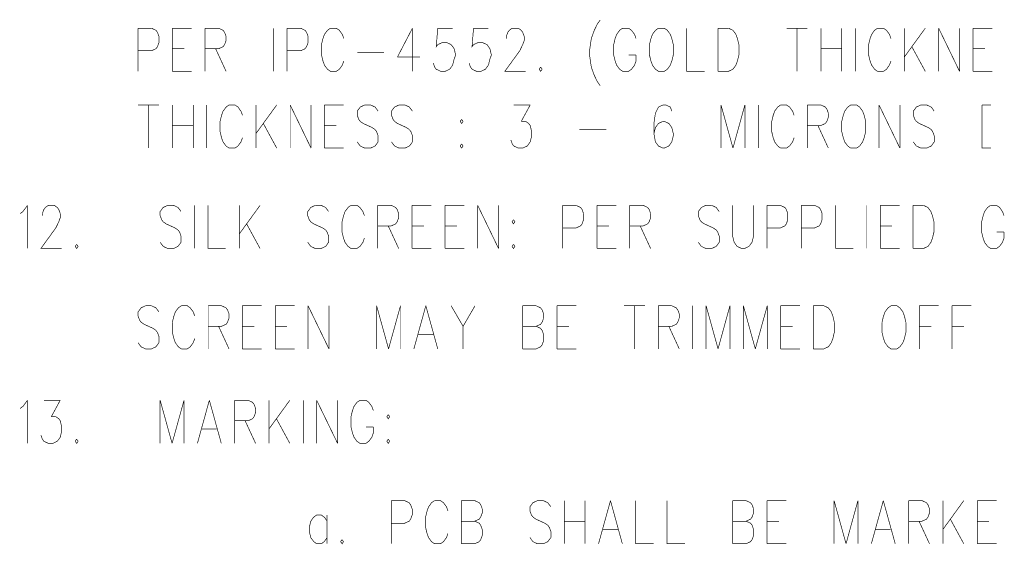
# Model space of a CAD drawing. Extents: x 0 to 34, y 0 to 22.
# Tile 16 of 33: x 20.1 to 21.6, y 8.1 to 8.9. Entities that reach past the tile are written whole.
import ezdxf

# ---------------------------------------------------------------- set-up
doc = ezdxf.new("R2010")
doc.units = 0
doc.header["$MEASUREMENT"] = 0
doc.layers.add('DD_PHO', color=7, linetype='CONTINUOUS')

msp = doc.modelspace()

# ---------------------------------------------------------------- linework, layer by layer
at = {"layer": 'DD_PHO', "const_width": 0.001}
for points in [[(20.2427, 8.8715), (20.2427, 8.8058)], [(20.2427, 8.8715), (20.2631, 8.8715)], [(20.2631, 8.8715), (20.2699, 8.8683), (20.2722, 8.8652)], [(20.2949, 8.8715), (20.2949, 8.8058)], [(20.2949, 8.8715), (20.3245, 8.8715)], [(20.3449, 8.8715), (20.3449, 8.8058)], [(20.3449, 8.8715), (20.3654, 8.8715)], [(20.3654, 8.8715), (20.3722, 8.8683), (20.3745, 8.8652)], [(20.4495, 8.8715), (20.4495, 8.8058)], [(20.4699, 8.8715), (20.4699, 8.8058)], [(20.4699, 8.8715), (20.4904, 8.8715)], [(20.4904, 8.8715), (20.4972, 8.8683), (20.4995, 8.8652)], [(20.5359, 8.8715), (20.5313, 8.8683), (20.5268, 8.8621), (20.5245, 8.8558), (20.5222, 8.8465)], [(20.5449, 8.8715), (20.5359, 8.8715)], [(20.5563, 8.8558), (20.554, 8.8621), (20.5495, 8.8683), (20.5449, 8.8715)], [(20.6609, 8.8715), (20.6381, 8.8277)], [(20.6609, 8.8715), (20.6609, 8.8058)], [(20.6995, 8.8715), (20.6972, 8.8433), (20.6995, 8.8465)], [(20.7222, 8.8715), (20.6995, 8.8715)], [(20.754, 8.8715), (20.7518, 8.8433), (20.754, 8.8465)], [(20.7768, 8.8715), (20.754, 8.8715)], [(20.8063, 8.8652), (20.8086, 8.8683), (20.8131, 8.8715)], [(20.8131, 8.8715), (20.8222, 8.8715)], [(20.8222, 8.8715), (20.8268, 8.8683), (20.829, 8.8652)], [(20.9427, 8.8777), (20.9381, 8.8683), (20.9336, 8.8558), (20.9313, 8.8402)], [(20.9472, 8.884), (20.9427, 8.8777)], [(20.9813, 8.8715), (20.9768, 8.8683), (20.9722, 8.8621), (20.9699, 8.8558), (20.9677, 8.8465)], [(20.9904, 8.8715), (20.9813, 8.8715)], [(21.0018, 8.8558), (20.9995, 8.8621), (20.9949, 8.8683), (20.9904, 8.8715)], [(21.0359, 8.8715), (21.0313, 8.8683), (21.0268, 8.8621), (21.0245, 8.8558), (21.0222, 8.8465)], [(21.0449, 8.8715), (21.0359, 8.8715)], [(21.0586, 8.8465), (21.0563, 8.8558), (21.054, 8.8621), (21.0495, 8.8683), (21.0449, 8.8715)], [(21.079, 8.8715), (21.079, 8.8058), (21.1063, 8.8058)], [(21.1268, 8.8715), (21.1268, 8.8058)], [(21.1268, 8.8715), (21.1427, 8.8715)], [(21.1427, 8.8715), (21.1495, 8.8683), (21.154, 8.8621), (21.1563, 8.8558), (21.1586, 8.8465)], [(21.2313, 8.8715), (21.2631, 8.8715)], [(21.2472, 8.8715), (21.2472, 8.8058)], [(21.2836, 8.8715), (21.2836, 8.8058)], [(21.3154, 8.8715), (21.3154, 8.8058)], [(21.3359, 8.8715), (21.3359, 8.8058)], [(21.3699, 8.8715), (21.3654, 8.8683), (21.3609, 8.8621), (21.3586, 8.8558), (21.3563, 8.8465)], [(21.379, 8.8715), (21.3699, 8.8715)], [(21.3904, 8.8558), (21.3881, 8.8621), (21.3836, 8.8683), (21.379, 8.8715)], [(21.4109, 8.8715), (21.4109, 8.8058)], [(21.4427, 8.8715), (21.4109, 8.8277)], [(21.4631, 8.8715), (21.4631, 8.8058)], [(21.4631, 8.8715), (21.4949, 8.8058)], [(21.4949, 8.8715), (21.4949, 8.8058)], [(21.5154, 8.8715), (21.5154, 8.8058)], [(21.5154, 8.8715), (21.5449, 8.8715)], [(20.2745, 8.859), (20.2745, 8.8496), (20.2722, 8.8433), (20.2699, 8.8402)], [(20.2722, 8.8652), (20.2745, 8.859)], [(20.3745, 8.8652), (20.3768, 8.859)], [(20.3768, 8.859), (20.3768, 8.8527)], [(20.5018, 8.859), (20.5018, 8.8496), (20.4995, 8.8433), (20.4972, 8.8402)], [(20.4995, 8.8652), (20.5018, 8.859)], [(20.804, 8.859), (20.8063, 8.8652)], [(20.804, 8.8558), (20.804, 8.859)], [(20.829, 8.8652), (20.8313, 8.859)], [(20.8313, 8.859), (20.8313, 8.8527)], [(20.3745, 8.8465), (20.3722, 8.8433), (20.3654, 8.8402)], [(20.3768, 8.8527), (20.3745, 8.8465)], [(20.5222, 8.8465), (20.5222, 8.8308), (20.5245, 8.8215)], [(20.6995, 8.8465), (20.7063, 8.8496), (20.7131, 8.8496), (20.7199, 8.8465)], [(20.7199, 8.8465), (20.7245, 8.8402)], [(20.754, 8.8465), (20.7609, 8.8496), (20.7677, 8.8496), (20.7745, 8.8465)], [(20.7745, 8.8465), (20.779, 8.8402)], [(20.829, 8.8465), (20.8245, 8.8371), (20.8018, 8.8058), (20.8336, 8.8058)], [(20.8313, 8.8527), (20.829, 8.8465)], [(20.9677, 8.8465), (20.9677, 8.8308), (20.9699, 8.8215)], [(21.0222, 8.8465), (21.0222, 8.8308), (21.0245, 8.8215)], [(21.0563, 8.8215), (21.0586, 8.8308), (21.0586, 8.8465)], [(21.1586, 8.8465), (21.1586, 8.8308), (21.1563, 8.8215)], [(21.3563, 8.8465), (21.3563, 8.8308), (21.3586, 8.8215)], [(21.4222, 8.8433), (21.4427, 8.8058)], [(20.2699, 8.8402), (20.2631, 8.8371), (20.2427, 8.8371)], [(20.2949, 8.8402), (20.3131, 8.8402)], [(20.3654, 8.8402), (20.3449, 8.8402)], [(20.3609, 8.8402), (20.3768, 8.8058)], [(20.4972, 8.8402), (20.4904, 8.8371), (20.4699, 8.8371)], [(20.5768, 8.834), (20.6177, 8.834)], [(20.6381, 8.8277), (20.6722, 8.8277)], [(20.7245, 8.8402), (20.7268, 8.8308), (20.7245, 8.8246), (20.7222, 8.8152)], [(20.779, 8.8402), (20.7813, 8.8308), (20.779, 8.8246), (20.7768, 8.8152)], [(20.9313, 8.8402), (20.9313, 8.8277)], [(20.9313, 8.8277), (20.9336, 8.8121), (20.9381, 8.7996), (20.9427, 8.7902)], [(20.9904, 8.8308), (21.0018, 8.8308)], [(21.0018, 8.8215), (21.0018, 8.8308)], [(21.2836, 8.8402), (21.3154, 8.8402)], [(21.5154, 8.8402), (21.5336, 8.8402)], [(20.5245, 8.8215), (20.5268, 8.8152)], [(20.5268, 8.8152), (20.5313, 8.809)], [(20.5495, 8.809), (20.554, 8.8152)], [(20.554, 8.8152), (20.5563, 8.8215)], [(20.6972, 8.809), (20.6949, 8.8121), (20.6927, 8.8183)], [(20.7222, 8.8152), (20.7177, 8.809)], [(20.7518, 8.809), (20.7495, 8.8121), (20.7472, 8.8183)], [(20.7768, 8.8152), (20.7722, 8.809)], [(20.8563, 8.8121), (20.854, 8.809)], [(20.8586, 8.809), (20.8563, 8.8121)], [(20.9699, 8.8215), (20.9722, 8.8152)], [(20.9722, 8.8152), (20.9768, 8.809)], [(20.9949, 8.809), (20.9995, 8.8152)], [(20.9995, 8.8152), (21.0018, 8.8215)], [(21.0245, 8.8215), (21.0268, 8.8152)], [(21.0268, 8.8152), (21.0313, 8.809)], [(21.0495, 8.809), (21.054, 8.8152)], [(21.054, 8.8152), (21.0563, 8.8215)], [(21.154, 8.8152), (21.1495, 8.809)], [(21.1563, 8.8215), (21.154, 8.8152)], [(21.3586, 8.8215), (21.3609, 8.8152)], [(21.3609, 8.8152), (21.3654, 8.809)], [(21.3836, 8.809), (21.3881, 8.8152)], [(21.3881, 8.8152), (21.3904, 8.8215)], [(20.2949, 8.8058), (20.3245, 8.8058)], [(20.5313, 8.809), (20.5359, 8.8058), (20.5449, 8.8058), (20.5495, 8.809)], [(20.7177, 8.809), (20.7109, 8.8058), (20.704, 8.8058), (20.6972, 8.809)], [(20.7722, 8.809), (20.7654, 8.8058), (20.7586, 8.8058), (20.7518, 8.809)], [(20.854, 8.809), (20.8563, 8.8058), (20.8586, 8.809)], [(20.9768, 8.809), (20.9813, 8.8058), (20.9904, 8.8058), (20.9949, 8.809)], [(21.0313, 8.809), (21.0359, 8.8058), (21.0449, 8.8058), (21.0495, 8.809)], [(21.1495, 8.809), (21.1427, 8.8058), (21.1268, 8.8058)], [(21.3654, 8.809), (21.3699, 8.8058), (21.379, 8.8058), (21.3836, 8.809)], [(21.5154, 8.8058), (21.5449, 8.8058)], [(20.9427, 8.7902), (20.9472, 8.7839)], [(20.2427, 8.7545), (20.2745, 8.7545)], [(20.2586, 8.7545), (20.2586, 8.6888)], [(20.2949, 8.7545), (20.2949, 8.6888)], [(20.3268, 8.7545), (20.3268, 8.6888)], [(20.3472, 8.7545), (20.3472, 8.6888)], [(20.3813, 8.7545), (20.3768, 8.7513), (20.3722, 8.7451), (20.3699, 8.7388), (20.3677, 8.7295)], [(20.3904, 8.7545), (20.3813, 8.7545)], [(20.4018, 8.7388), (20.3995, 8.7451), (20.3949, 8.7513), (20.3904, 8.7545)], [(20.4222, 8.7545), (20.4222, 8.6888)], [(20.454, 8.7545), (20.4222, 8.7107)], [(20.4745, 8.7545), (20.4745, 8.6888)], [(20.4745, 8.7545), (20.5063, 8.6888)], [(20.5063, 8.7545), (20.5063, 8.6888)], [(20.5268, 8.7545), (20.5268, 8.6888)], [(20.5268, 8.7545), (20.5563, 8.7545)], [(20.5881, 8.7545), (20.5813, 8.7513), (20.5768, 8.7451), (20.5768, 8.7388), (20.579, 8.7326), (20.5813, 8.7295)], [(20.5972, 8.7545), (20.5881, 8.7545)], [(20.6086, 8.7451), (20.604, 8.7513), (20.5972, 8.7545)], [(20.6404, 8.7545), (20.6336, 8.7513), (20.629, 8.7451), (20.629, 8.7388), (20.6313, 8.7326), (20.6336, 8.7295)], [(20.6495, 8.7545), (20.6404, 8.7545)], [(20.6609, 8.7451), (20.6563, 8.7513), (20.6495, 8.7545)], [(20.8154, 8.7545), (20.8404, 8.7545)], [(20.8404, 8.7545), (20.8268, 8.7295)], [(21.0427, 8.7545), (21.0359, 8.7513), (21.0313, 8.742)], [(21.0472, 8.7545), (21.0427, 8.7545)], [(21.0563, 8.7451), (21.054, 8.7513), (21.0472, 8.7545)], [(21.1313, 8.7545), (21.1313, 8.6888)], [(21.1313, 8.7545), (21.1495, 8.6888)], [(21.1677, 8.7545), (21.1495, 8.6888)], [(21.1677, 8.7545), (21.1677, 8.6888)], [(21.1881, 8.7545), (21.1881, 8.6888)], [(21.2222, 8.7545), (21.2177, 8.7513), (21.2131, 8.7451), (21.2109, 8.7388), (21.2086, 8.7295)], [(21.2313, 8.7545), (21.2222, 8.7545)], [(21.2427, 8.7388), (21.2404, 8.7451), (21.2359, 8.7513), (21.2313, 8.7545)], [(21.2631, 8.7545), (21.2631, 8.6888)], [(21.2631, 8.7545), (21.2836, 8.7545)], [(21.2836, 8.7545), (21.2904, 8.7513), (21.2927, 8.7482)], [(21.329, 8.7545), (21.3245, 8.7513), (21.3199, 8.7451), (21.3177, 8.7388), (21.3154, 8.7295)], [(21.3381, 8.7545), (21.329, 8.7545)], [(21.3518, 8.7295), (21.3495, 8.7388), (21.3472, 8.7451), (21.3427, 8.7513), (21.3381, 8.7545)], [(21.3722, 8.7545), (21.3722, 8.6888)], [(21.3722, 8.7545), (21.404, 8.6888)], [(21.404, 8.7545), (21.404, 8.6888)], [(21.4359, 8.7545), (21.429, 8.7513), (21.4245, 8.7451), (21.4245, 8.7388), (21.4268, 8.7326), (21.429, 8.7295)], [(21.4449, 8.7545), (21.4359, 8.7545)], [(21.4563, 8.7451), (21.4518, 8.7513), (21.4449, 8.7545)], [(21.5427, 8.7545), (21.529, 8.7545)], [(21.529, 8.7545), (21.529, 8.6888), (21.5427, 8.6888)], [(21.0313, 8.742), (21.029, 8.7263), (21.029, 8.7107)], [(21.2927, 8.7482), (21.2949, 8.742)], [(21.2949, 8.7357), (21.2927, 8.7295)], [(21.2949, 8.742), (21.2949, 8.7357)], [(20.2949, 8.7232), (20.3268, 8.7232)], [(20.3677, 8.7295), (20.3677, 8.7138), (20.3699, 8.7045)], [(20.4336, 8.7263), (20.454, 8.6888)], [(20.5268, 8.7232), (20.5449, 8.7232)], [(20.5813, 8.7295), (20.5859, 8.7263), (20.5995, 8.7201), (20.604, 8.717)], [(20.6336, 8.7295), (20.6381, 8.7263), (20.6518, 8.7201), (20.6563, 8.717)], [(20.7359, 8.7326), (20.7336, 8.7295)], [(20.7336, 8.7295), (20.7359, 8.7263), (20.7381, 8.7295)], [(20.7381, 8.7295), (20.7359, 8.7326)], [(20.8268, 8.7295), (20.8336, 8.7295)], [(20.8336, 8.7295), (20.8381, 8.7263), (20.8404, 8.7232)], [(20.8404, 8.7232), (20.8427, 8.7138), (20.8427, 8.7076), (20.8404, 8.6982)], [(21.0427, 8.7295), (21.0359, 8.7263), (21.0313, 8.7201), (21.029, 8.7107)], [(21.0449, 8.7295), (21.0427, 8.7295)], [(21.0586, 8.7107), (21.0563, 8.7201), (21.0518, 8.7263), (21.0449, 8.7295)], [(21.2086, 8.7295), (21.2086, 8.7138), (21.2109, 8.7045)], [(21.2836, 8.7232), (21.2631, 8.7232)], [(21.279, 8.7232), (21.2949, 8.6888)], [(21.2927, 8.7295), (21.2904, 8.7263), (21.2836, 8.7232)], [(21.3154, 8.7295), (21.3154, 8.7138), (21.3177, 8.7045)], [(21.3495, 8.7045), (21.3518, 8.7138), (21.3518, 8.7295)], [(21.429, 8.7295), (21.4336, 8.7263), (21.4472, 8.7201), (21.4518, 8.717)], [(20.604, 8.717), (20.6063, 8.7138), (20.6086, 8.7076), (20.6086, 8.6982)], [(20.6563, 8.717), (20.6586, 8.7138), (20.6609, 8.7076), (20.6609, 8.6982)], [(20.9154, 8.717), (20.9563, 8.717)], [(21.029, 8.7107), (21.0313, 8.6982)], [(21.0563, 8.6982), (21.0586, 8.7076), (21.0586, 8.7107)], [(21.4518, 8.717), (21.454, 8.7138), (21.4563, 8.7076), (21.4563, 8.6982)], [(20.3699, 8.7045), (20.3722, 8.6982)], [(20.3722, 8.6982), (20.3768, 8.692)], [(20.3768, 8.692), (20.3813, 8.6888), (20.3904, 8.6888), (20.3949, 8.692)], [(20.3949, 8.692), (20.3995, 8.6982)], [(20.3995, 8.6982), (20.4018, 8.7045)], [(20.5813, 8.692), (20.5768, 8.6982)], [(20.604, 8.692), (20.5972, 8.6888), (20.5881, 8.6888), (20.5813, 8.692)], [(20.6086, 8.6982), (20.604, 8.692)], [(20.6336, 8.692), (20.629, 8.6982)], [(20.6563, 8.692), (20.6495, 8.6888), (20.6404, 8.6888), (20.6336, 8.692)], [(20.6609, 8.6982), (20.6563, 8.692)], [(20.7359, 8.6951), (20.7336, 8.692)], [(20.7336, 8.692), (20.7359, 8.6888), (20.7381, 8.692)], [(20.7381, 8.692), (20.7359, 8.6951)], [(20.8154, 8.692), (20.8131, 8.6951), (20.8109, 8.7013)], [(20.8359, 8.692), (20.829, 8.6888), (20.8222, 8.6888), (20.8154, 8.692)], [(20.8404, 8.6982), (20.8359, 8.692)], [(21.0313, 8.6982), (21.0359, 8.692)], [(21.0359, 8.692), (21.0427, 8.6888), (21.0449, 8.6888), (21.0518, 8.692)], [(21.0518, 8.692), (21.0563, 8.6982)], [(21.2109, 8.7045), (21.2131, 8.6982)], [(21.2131, 8.6982), (21.2177, 8.692)], [(21.2177, 8.692), (21.2222, 8.6888), (21.2313, 8.6888), (21.2359, 8.692)], [(21.2359, 8.692), (21.2404, 8.6982)], [(21.2404, 8.6982), (21.2427, 8.7045)], [(21.3177, 8.7045), (21.3199, 8.6982)], [(21.3199, 8.6982), (21.3245, 8.692)], [(21.3245, 8.692), (21.329, 8.6888), (21.3381, 8.6888), (21.3427, 8.692)], [(21.3427, 8.692), (21.3472, 8.6982)], [(21.3472, 8.6982), (21.3495, 8.7045)], [(21.429, 8.692), (21.4245, 8.6982)], [(21.4518, 8.692), (21.4449, 8.6888), (21.4359, 8.6888), (21.429, 8.692)], [(21.4563, 8.6982), (21.4518, 8.692)], [(20.5268, 8.6888), (20.5563, 8.6888)], [(20.0627, 8.589), (20.0672, 8.5921), (20.074, 8.6015)], [(20.074, 8.6015), (20.074, 8.5358)], [(20.099, 8.5952), (20.1013, 8.5983), (20.1059, 8.6015)], [(20.1059, 8.6015), (20.1149, 8.6015)], [(20.1149, 8.6015), (20.1195, 8.5983), (20.1218, 8.5952)], [(20.2877, 8.6015), (20.2809, 8.5983), (20.2763, 8.5921), (20.2763, 8.5858), (20.2786, 8.5796), (20.2809, 8.5765)], [(20.2968, 8.6015), (20.2877, 8.6015)], [(20.3081, 8.5921), (20.3036, 8.5983), (20.2968, 8.6015)], [(20.3286, 8.6015), (20.3286, 8.5358)], [(20.349, 8.6015), (20.349, 8.5358), (20.3763, 8.5358)], [(20.3968, 8.6015), (20.3968, 8.5358)], [(20.4286, 8.6015), (20.3968, 8.5577)], [(20.5127, 8.6015), (20.5059, 8.5983), (20.5013, 8.5921), (20.5013, 8.5858), (20.5036, 8.5796), (20.5059, 8.5765)], [(20.5218, 8.6015), (20.5127, 8.6015)], [(20.5331, 8.5921), (20.5286, 8.5983), (20.5218, 8.6015)], [(20.5672, 8.6015), (20.5627, 8.5983), (20.5581, 8.5921), (20.5559, 8.5858), (20.5536, 8.5765)], [(20.5763, 8.6015), (20.5672, 8.6015)], [(20.5877, 8.5858), (20.5854, 8.5921), (20.5809, 8.5983), (20.5763, 8.6015)], [(20.6081, 8.6015), (20.6081, 8.5358)], [(20.6081, 8.6015), (20.6286, 8.6015)], [(20.6286, 8.6015), (20.6354, 8.5983), (20.6377, 8.5952)], [(20.6604, 8.6015), (20.6604, 8.5358)], [(20.6604, 8.6015), (20.6899, 8.6015)], [(20.7104, 8.6015), (20.7104, 8.5358)], [(20.7104, 8.6015), (20.7399, 8.6015)], [(20.7604, 8.6015), (20.7604, 8.5358)], [(20.7604, 8.6015), (20.7922, 8.5358)], [(20.7922, 8.6015), (20.7922, 8.5358)], [(20.8899, 8.6015), (20.8899, 8.5358)], [(20.8899, 8.6015), (20.9104, 8.6015)], [(20.9104, 8.6015), (20.9172, 8.5983), (20.9195, 8.5952)], [(20.9422, 8.6015), (20.9422, 8.5358)], [(20.9422, 8.6015), (20.9718, 8.6015)], [(20.9922, 8.6015), (20.9922, 8.5358)], [(20.9922, 8.6015), (21.0127, 8.6015)], [(21.0127, 8.6015), (21.0195, 8.5983), (21.0218, 8.5952)], [(21.1081, 8.6015), (21.1013, 8.5983), (21.0968, 8.5921), (21.0968, 8.5858), (21.099, 8.5796), (21.1013, 8.5765)], [(21.1172, 8.6015), (21.1081, 8.6015)], [(21.1286, 8.5921), (21.124, 8.5983), (21.1172, 8.6015)], [(21.149, 8.6015), (21.149, 8.5546), (21.1513, 8.5452)], [(21.1786, 8.5452), (21.1809, 8.5546), (21.1809, 8.6015)], [(21.2013, 8.6015), (21.2013, 8.5358)], [(21.2013, 8.6015), (21.2218, 8.6015)], [(21.2218, 8.6015), (21.2286, 8.5983), (21.2309, 8.5952)], [(21.2536, 8.6015), (21.2536, 8.5358)], [(21.2536, 8.6015), (21.274, 8.6015)], [(21.274, 8.6015), (21.2809, 8.5983), (21.2831, 8.5952)], [(21.3059, 8.6015), (21.3059, 8.5358), (21.3331, 8.5358)], [(21.3536, 8.6015), (21.3536, 8.5358)], [(21.374, 8.6015), (21.374, 8.5358)], [(21.374, 8.6015), (21.4036, 8.6015)], [(21.424, 8.6015), (21.424, 8.5358)], [(21.424, 8.6015), (21.4399, 8.6015)], [(21.4399, 8.6015), (21.4468, 8.5983), (21.4513, 8.5921), (21.4536, 8.5858), (21.4559, 8.5765)], [(21.5422, 8.6015), (21.5377, 8.5983), (21.5331, 8.5921), (21.5309, 8.5858), (21.5286, 8.5765)], [(21.5513, 8.6015), (21.5422, 8.6015)], [(21.5627, 8.5858), (21.5604, 8.5921), (21.5559, 8.5983), (21.5513, 8.6015)], [(20.0968, 8.589), (20.099, 8.5952)], [(20.0968, 8.5858), (20.0968, 8.589)], [(20.1218, 8.5952), (20.124, 8.589)], [(20.124, 8.589), (20.124, 8.5827)], [(20.6377, 8.5952), (20.6399, 8.589)], [(20.6399, 8.589), (20.6399, 8.5827)], [(20.9218, 8.589), (20.9218, 8.5796), (20.9195, 8.5733), (20.9172, 8.5702)], [(20.9195, 8.5952), (20.9218, 8.589)], [(21.0218, 8.5952), (21.024, 8.589)], [(21.024, 8.589), (21.024, 8.5827)], [(21.2331, 8.589), (21.2331, 8.5796), (21.2309, 8.5733), (21.2286, 8.5702)], [(21.2309, 8.5952), (21.2331, 8.589)], [(21.2854, 8.589), (21.2854, 8.5796), (21.2831, 8.5733), (21.2809, 8.5702)], [(21.2831, 8.5952), (21.2854, 8.589)], [(20.1218, 8.5765), (20.1172, 8.5671), (20.0945, 8.5358), (20.1263, 8.5358)], [(20.124, 8.5827), (20.1218, 8.5765)], [(20.2809, 8.5765), (20.2854, 8.5733), (20.299, 8.5671), (20.3036, 8.564)], [(20.4081, 8.5733), (20.4286, 8.5358)], [(20.5059, 8.5765), (20.5104, 8.5733), (20.524, 8.5671), (20.5286, 8.564)], [(20.5536, 8.5765), (20.5536, 8.5608), (20.5559, 8.5515)], [(20.6377, 8.5765), (20.6354, 8.5733), (20.6286, 8.5702)], [(20.6399, 8.5827), (20.6377, 8.5765)], [(20.8149, 8.5796), (20.8127, 8.5765)], [(20.8127, 8.5765), (20.8149, 8.5733), (20.8172, 8.5765)], [(20.8172, 8.5765), (20.8149, 8.5796)], [(21.0218, 8.5765), (21.0195, 8.5733), (21.0127, 8.5702)], [(21.024, 8.5827), (21.0218, 8.5765)], [(21.1013, 8.5765), (21.1059, 8.5733), (21.1195, 8.5671), (21.124, 8.564)], [(21.4559, 8.5765), (21.4559, 8.5608), (21.4536, 8.5515)], [(21.5286, 8.5765), (21.5286, 8.5608), (21.5309, 8.5515)], [(20.3036, 8.564), (20.3059, 8.5608), (20.3081, 8.5546), (20.3081, 8.5452)], [(20.5286, 8.564), (20.5309, 8.5608), (20.5331, 8.5546), (20.5331, 8.5452)], [(20.6286, 8.5702), (20.6081, 8.5702)], [(20.624, 8.5702), (20.6399, 8.5358)], [(20.6604, 8.5702), (20.6786, 8.5702)], [(20.7104, 8.5702), (20.7286, 8.5702)], [(20.9172, 8.5702), (20.9104, 8.5671), (20.8899, 8.5671)], [(20.9422, 8.5702), (20.9604, 8.5702)], [(21.0127, 8.5702), (20.9922, 8.5702)], [(21.0081, 8.5702), (21.024, 8.5358)], [(21.124, 8.564), (21.1263, 8.5608), (21.1286, 8.5546), (21.1286, 8.5452)], [(21.2286, 8.5702), (21.2218, 8.5671), (21.2013, 8.5671)], [(21.2809, 8.5702), (21.274, 8.5671), (21.2536, 8.5671)], [(21.374, 8.5702), (21.3922, 8.5702)], [(21.5513, 8.5608), (21.5627, 8.5608)], [(21.5627, 8.5515), (21.5627, 8.5608)], [(20.149, 8.5421), (20.1468, 8.539)], [(20.1513, 8.539), (20.149, 8.5421)], [(20.2809, 8.539), (20.2763, 8.5452)], [(20.3081, 8.5452), (20.3036, 8.539)], [(20.5059, 8.539), (20.5013, 8.5452)], [(20.5331, 8.5452), (20.5286, 8.539)], [(20.5559, 8.5515), (20.5581, 8.5452)], [(20.5581, 8.5452), (20.5627, 8.539)], [(20.5809, 8.539), (20.5854, 8.5452)], [(20.5854, 8.5452), (20.5877, 8.5515)], [(20.8149, 8.5421), (20.8127, 8.539)], [(20.8172, 8.539), (20.8149, 8.5421)], [(21.1013, 8.539), (21.0968, 8.5452)], [(21.1286, 8.5452), (21.124, 8.539)], [(21.1513, 8.5452), (21.1559, 8.539)], [(21.174, 8.539), (21.1786, 8.5452)], [(21.4513, 8.5452), (21.4468, 8.539)], [(21.4536, 8.5515), (21.4513, 8.5452)], [(21.5309, 8.5515), (21.5331, 8.5452)], [(21.5331, 8.5452), (21.5377, 8.539)], [(21.5559, 8.539), (21.5604, 8.5452)], [(21.5604, 8.5452), (21.5627, 8.5515)], [(20.1468, 8.539), (20.149, 8.5358), (20.1513, 8.539)], [(20.3036, 8.539), (20.2968, 8.5358), (20.2877, 8.5358), (20.2809, 8.539)], [(20.5286, 8.539), (20.5218, 8.5358), (20.5127, 8.5358), (20.5059, 8.539)], [(20.5627, 8.539), (20.5672, 8.5358), (20.5763, 8.5358), (20.5809, 8.539)], [(20.6604, 8.5358), (20.6899, 8.5358)], [(20.7104, 8.5358), (20.7399, 8.5358)], [(20.8127, 8.539), (20.8149, 8.5358), (20.8172, 8.539)], [(20.9422, 8.5358), (20.9718, 8.5358)], [(21.124, 8.539), (21.1172, 8.5358), (21.1081, 8.5358), (21.1013, 8.539)], [(21.1559, 8.539), (21.1627, 8.5358), (21.1672, 8.5358), (21.174, 8.539)], [(21.374, 8.5358), (21.4036, 8.5358)], [(21.4468, 8.539), (21.4399, 8.5358), (21.424, 8.5358)], [(21.5377, 8.539), (21.5422, 8.5358), (21.5513, 8.5358), (21.5559, 8.539)], [(20.254, 8.4485), (20.2472, 8.4453), (20.2427, 8.4391), (20.2427, 8.4328), (20.2449, 8.4266), (20.2472, 8.4235)], [(20.2631, 8.4485), (20.254, 8.4485)], [(20.2745, 8.4391), (20.2699, 8.4453), (20.2631, 8.4485)], [(20.3086, 8.4485), (20.304, 8.4453), (20.2995, 8.4391), (20.2972, 8.4328), (20.2949, 8.4235)], [(20.3177, 8.4485), (20.3086, 8.4485)], [(20.329, 8.4328), (20.3268, 8.4391), (20.3222, 8.4453), (20.3177, 8.4485)], [(20.3495, 8.4485), (20.3495, 8.3828)], [(20.3495, 8.4485), (20.3699, 8.4485)], [(20.3699, 8.4485), (20.3768, 8.4453), (20.379, 8.4422)], [(20.379, 8.4422), (20.3813, 8.436)], [(20.3813, 8.436), (20.3813, 8.4297)], [(20.4018, 8.4485), (20.4018, 8.3828)], [(20.4018, 8.4485), (20.4313, 8.4485)], [(20.4518, 8.4485), (20.4518, 8.3828)], [(20.4518, 8.4485), (20.4813, 8.4485)], [(20.5018, 8.4485), (20.5018, 8.3828)], [(20.5018, 8.4485), (20.5336, 8.3828)], [(20.5336, 8.4485), (20.5336, 8.3828)], [(20.6063, 8.4485), (20.6063, 8.3828)], [(20.6063, 8.4485), (20.6245, 8.3828)], [(20.6427, 8.4485), (20.6245, 8.3828)], [(20.6427, 8.4485), (20.6427, 8.3828)], [(20.6813, 8.4485), (20.6631, 8.3828)], [(20.6813, 8.4485), (20.6995, 8.3828)], [(20.7199, 8.4485), (20.7381, 8.4172)], [(20.7563, 8.4485), (20.7381, 8.4172)], [(20.829, 8.4485), (20.829, 8.3828)], [(20.829, 8.4485), (20.8495, 8.4485)], [(20.8495, 8.4485), (20.8563, 8.4453), (20.8586, 8.4422)], [(20.8586, 8.4422), (20.8609, 8.436)], [(20.8609, 8.436), (20.8609, 8.4297)], [(20.8813, 8.4485), (20.8813, 8.3828)], [(20.8813, 8.4485), (20.9109, 8.4485)], [(20.9836, 8.4485), (21.0154, 8.4485)], [(20.9995, 8.4485), (20.9995, 8.3828)], [(21.0359, 8.4485), (21.0359, 8.3828)], [(21.0359, 8.4485), (21.0563, 8.4485)], [(21.0563, 8.4485), (21.0631, 8.4453), (21.0654, 8.4422)], [(21.0654, 8.4422), (21.0677, 8.436)], [(21.0677, 8.436), (21.0677, 8.4297)], [(21.0881, 8.4485), (21.0881, 8.3828)], [(21.1086, 8.4485), (21.1086, 8.3828)], [(21.1086, 8.4485), (21.1268, 8.3828)], [(21.1449, 8.4485), (21.1268, 8.3828)], [(21.1449, 8.4485), (21.1449, 8.3828)], [(21.1654, 8.4485), (21.1654, 8.3828)], [(21.1654, 8.4485), (21.1836, 8.3828)], [(21.2018, 8.4485), (21.1836, 8.3828)], [(21.2018, 8.4485), (21.2018, 8.3828)], [(21.2222, 8.4485), (21.2222, 8.3828)], [(21.2222, 8.4485), (21.2518, 8.4485)], [(21.2722, 8.4485), (21.2722, 8.3828)], [(21.2722, 8.4485), (21.2881, 8.4485)], [(21.2881, 8.4485), (21.2949, 8.4453), (21.2995, 8.4391), (21.3018, 8.4328), (21.304, 8.4235)], [(21.3904, 8.4485), (21.3859, 8.4453), (21.3813, 8.4391), (21.379, 8.4328), (21.3768, 8.4235)], [(21.3995, 8.4485), (21.3904, 8.4485)], [(21.4131, 8.4235), (21.4109, 8.4328), (21.4086, 8.4391), (21.404, 8.4453), (21.3995, 8.4485)], [(21.4336, 8.4485), (21.4336, 8.3828)], [(21.4336, 8.4485), (21.4631, 8.4485)], [(21.4836, 8.4485), (21.4836, 8.3828)], [(21.4836, 8.4485), (21.5131, 8.4485)], [(20.2472, 8.4235), (20.2518, 8.4203), (20.2654, 8.4141), (20.2699, 8.411)], [(20.2949, 8.4235), (20.2949, 8.4078), (20.2972, 8.3985)], [(20.379, 8.4235), (20.3768, 8.4203), (20.3699, 8.4172)], [(20.3813, 8.4297), (20.379, 8.4235)], [(20.8586, 8.4235), (20.8563, 8.4203), (20.8495, 8.4172)], [(20.8609, 8.4297), (20.8586, 8.4235)], [(21.0654, 8.4235), (21.0631, 8.4203), (21.0563, 8.4172)], [(21.0677, 8.4297), (21.0654, 8.4235)], [(21.304, 8.4235), (21.304, 8.4078), (21.3018, 8.3985)], [(21.3768, 8.4235), (21.3768, 8.4078), (21.379, 8.3985)], [(21.4109, 8.3985), (21.4131, 8.4078), (21.4131, 8.4235)], [(20.2699, 8.411), (20.2722, 8.4078), (20.2745, 8.4016), (20.2745, 8.3922)], [(20.3699, 8.4172), (20.3495, 8.4172)], [(20.3654, 8.4172), (20.3813, 8.3828)], [(20.4018, 8.4172), (20.4199, 8.4172)], [(20.4518, 8.4172), (20.4699, 8.4172)], [(20.7381, 8.4172), (20.7381, 8.3828)], [(20.829, 8.4172), (20.8495, 8.4172)], [(20.8495, 8.4172), (20.8563, 8.4141), (20.8586, 8.411)], [(20.8586, 8.411), (20.8609, 8.4047)], [(20.8813, 8.4172), (20.8995, 8.4172)], [(21.0563, 8.4172), (21.0359, 8.4172)], [(21.0518, 8.4172), (21.0677, 8.3828)], [(21.2222, 8.4172), (21.2404, 8.4172)], [(21.4336, 8.4172), (21.4518, 8.4172)], [(21.4836, 8.4172), (21.5018, 8.4172)], [(20.2472, 8.386), (20.2427, 8.3922)], [(20.2745, 8.3922), (20.2699, 8.386)], [(20.2972, 8.3985), (20.2995, 8.3922)], [(20.2995, 8.3922), (20.304, 8.386)], [(20.3222, 8.386), (20.3268, 8.3922)], [(20.3268, 8.3922), (20.329, 8.3985)], [(20.6699, 8.4047), (20.6927, 8.4047)], [(20.8609, 8.4047), (20.8609, 8.3953), (20.8586, 8.3891), (20.8563, 8.386)], [(21.2995, 8.3922), (21.2949, 8.386)], [(21.3018, 8.3985), (21.2995, 8.3922)], [(21.379, 8.3985), (21.3813, 8.3922)], [(21.3813, 8.3922), (21.3859, 8.386)], [(21.404, 8.386), (21.4086, 8.3922)], [(21.4086, 8.3922), (21.4109, 8.3985)], [(20.2699, 8.386), (20.2631, 8.3828), (20.254, 8.3828), (20.2472, 8.386)], [(20.304, 8.386), (20.3086, 8.3828), (20.3177, 8.3828), (20.3222, 8.386)], [(20.4018, 8.3828), (20.4313, 8.3828)], [(20.4518, 8.3828), (20.4813, 8.3828)], [(20.8563, 8.386), (20.8495, 8.3828), (20.829, 8.3828)], [(20.8813, 8.3828), (20.9109, 8.3828)], [(21.2222, 8.3828), (21.2518, 8.3828)], [(21.2949, 8.386), (21.2881, 8.3828), (21.2722, 8.3828)], [(21.3859, 8.386), (21.3904, 8.3828), (21.3995, 8.3828), (21.404, 8.386)], [(20.0627, 8.292), (20.0672, 8.2951), (20.074, 8.3045)], [(20.074, 8.3045), (20.074, 8.2388)], [(20.099, 8.3045), (20.124, 8.3045)], [(20.124, 8.3045), (20.1104, 8.2795)], [(20.2763, 8.3045), (20.2763, 8.2388)], [(20.2763, 8.3045), (20.2945, 8.2388)], [(20.3127, 8.3045), (20.2945, 8.2388)], [(20.3127, 8.3045), (20.3127, 8.2388)], [(20.3513, 8.3045), (20.3331, 8.2388)], [(20.3513, 8.3045), (20.3695, 8.2388)], [(20.3899, 8.3045), (20.3899, 8.2388)], [(20.3899, 8.3045), (20.4104, 8.3045)], [(20.4104, 8.3045), (20.4172, 8.3013), (20.4195, 8.2982)], [(20.4422, 8.3045), (20.4422, 8.2388)], [(20.474, 8.3045), (20.4422, 8.2607)], [(20.4945, 8.3045), (20.4945, 8.2388)], [(20.5149, 8.3045), (20.5149, 8.2388)], [(20.5149, 8.3045), (20.5468, 8.2388)], [(20.5468, 8.3045), (20.5468, 8.2388)], [(20.5809, 8.3045), (20.5763, 8.3013), (20.5718, 8.2951), (20.5695, 8.2888), (20.5672, 8.2795)], [(20.5899, 8.3045), (20.5809, 8.3045)], [(20.6013, 8.2888), (20.599, 8.2951), (20.5945, 8.3013), (20.5899, 8.3045)], [(20.4195, 8.2982), (20.4218, 8.292)], [(20.4218, 8.2857), (20.4195, 8.2795)], [(20.4218, 8.292), (20.4218, 8.2857)], [(20.1104, 8.2795), (20.1172, 8.2795)], [(20.1172, 8.2795), (20.1218, 8.2763), (20.124, 8.2732)], [(20.124, 8.2732), (20.1263, 8.2638), (20.1263, 8.2576), (20.124, 8.2482)], [(20.4104, 8.2732), (20.3899, 8.2732)], [(20.4059, 8.2732), (20.4218, 8.2388)], [(20.4195, 8.2795), (20.4172, 8.2763), (20.4104, 8.2732)], [(20.4536, 8.2763), (20.474, 8.2388)], [(20.5672, 8.2795), (20.5672, 8.2638), (20.5695, 8.2545)], [(20.624, 8.2826), (20.6218, 8.2795)], [(20.6218, 8.2795), (20.624, 8.2763), (20.6263, 8.2795)], [(20.6263, 8.2795), (20.624, 8.2826)], [(20.3399, 8.2607), (20.3627, 8.2607)], [(20.5899, 8.2638), (20.6013, 8.2638)], [(20.6013, 8.2545), (20.6013, 8.2638)], [(20.099, 8.242), (20.0968, 8.2451), (20.0945, 8.2513)], [(20.1195, 8.242), (20.1127, 8.2388), (20.1059, 8.2388), (20.099, 8.242)], [(20.124, 8.2482), (20.1195, 8.242)], [(20.149, 8.2451), (20.1468, 8.242)], [(20.1468, 8.242), (20.149, 8.2388), (20.1513, 8.242)], [(20.1513, 8.242), (20.149, 8.2451)], [(20.5695, 8.2545), (20.5718, 8.2482)], [(20.5718, 8.2482), (20.5763, 8.242)], [(20.5763, 8.242), (20.5809, 8.2388), (20.5899, 8.2388), (20.5945, 8.242)], [(20.5945, 8.242), (20.599, 8.2482)], [(20.599, 8.2482), (20.6013, 8.2545)], [(20.624, 8.2451), (20.6218, 8.242)], [(20.6218, 8.242), (20.624, 8.2388), (20.6263, 8.242)], [(20.6263, 8.242), (20.624, 8.2451)], [(20.6287, 8.1515), (20.6287, 8.0858)], [(20.6287, 8.1515), (20.6491, 8.1515)], [(20.6491, 8.1515), (20.6559, 8.1483), (20.6582, 8.1452)], [(20.6946, 8.1515), (20.69, 8.1483), (20.6855, 8.1421), (20.6832, 8.1358), (20.6809, 8.1265)], [(20.7037, 8.1515), (20.6946, 8.1515)], [(20.715, 8.1358), (20.7128, 8.1421), (20.7082, 8.1483), (20.7037, 8.1515)], [(20.7355, 8.1515), (20.7355, 8.0858)], [(20.7355, 8.1515), (20.7559, 8.1515)], [(20.7559, 8.1515), (20.7628, 8.1483), (20.765, 8.1452)], [(20.8514, 8.1515), (20.8446, 8.1483), (20.84, 8.1421), (20.84, 8.1358), (20.8423, 8.1296), (20.8446, 8.1265)], [(20.8605, 8.1515), (20.8514, 8.1515)], [(20.8719, 8.1421), (20.8673, 8.1483), (20.8605, 8.1515)], [(20.8923, 8.1515), (20.8923, 8.0858)], [(20.9241, 8.1515), (20.9241, 8.0858)], [(20.9628, 8.1515), (20.9446, 8.0858)], [(20.9628, 8.1515), (20.9809, 8.0858)], [(21.0014, 8.1515), (21.0014, 8.0858), (21.0287, 8.0858)], [(21.0491, 8.1515), (21.0491, 8.0858), (21.0764, 8.0858)], [(21.1491, 8.1515), (21.1491, 8.0858)], [(21.1491, 8.1515), (21.1696, 8.1515)], [(21.1696, 8.1515), (21.1764, 8.1483), (21.1787, 8.1452)], [(21.2014, 8.1515), (21.2014, 8.0858)], [(21.2014, 8.1515), (21.2309, 8.1515)], [(21.3037, 8.1515), (21.3037, 8.0858)], [(21.3037, 8.1515), (21.3219, 8.0858)], [(21.34, 8.1515), (21.3219, 8.0858)], [(21.34, 8.1515), (21.34, 8.0858)], [(21.3787, 8.1515), (21.3605, 8.0858)], [(21.3787, 8.1515), (21.3969, 8.0858)], [(21.4173, 8.1515), (21.4173, 8.0858)], [(21.4173, 8.1515), (21.4378, 8.1515)], [(21.4378, 8.1515), (21.4446, 8.1483), (21.4469, 8.1452)], [(21.4696, 8.1515), (21.4696, 8.0858)], [(21.5014, 8.1515), (21.4696, 8.1077)], [(21.5219, 8.1515), (21.5219, 8.0858)], [(21.5219, 8.1515), (21.5514, 8.1515)], [(20.6605, 8.139), (20.6605, 8.1296), (20.6582, 8.1233), (20.6559, 8.1202)], [(20.6582, 8.1452), (20.6605, 8.139)], [(20.765, 8.1452), (20.7673, 8.139)], [(20.7673, 8.139), (20.7673, 8.1327)], [(21.1787, 8.1452), (21.1809, 8.139)], [(21.1809, 8.139), (21.1809, 8.1327)], [(21.4469, 8.1452), (21.4491, 8.139)], [(21.4491, 8.139), (21.4491, 8.1327)], [(20.5059, 8.1202), (20.5037, 8.1108), (20.5037, 8.1046), (20.5059, 8.0952)], [(20.5105, 8.1265), (20.5059, 8.1202)], [(20.5264, 8.1265), (20.5219, 8.1296), (20.515, 8.1296), (20.5105, 8.1265)], [(20.5309, 8.1202), (20.5264, 8.1265)], [(20.5309, 8.1296), (20.5309, 8.0858)], [(20.6559, 8.1202), (20.6491, 8.1171), (20.6287, 8.1171)], [(20.6809, 8.1265), (20.6809, 8.1108), (20.6832, 8.1015)], [(20.7355, 8.1202), (20.7559, 8.1202)], [(20.765, 8.1265), (20.7628, 8.1233), (20.7559, 8.1202)], [(20.7559, 8.1202), (20.7628, 8.1171), (20.765, 8.114)], [(20.7673, 8.1327), (20.765, 8.1265)], [(20.8446, 8.1265), (20.8491, 8.1233), (20.8628, 8.1171), (20.8673, 8.114)], [(20.8923, 8.1202), (20.9241, 8.1202)], [(21.1491, 8.1202), (21.1696, 8.1202)], [(21.1787, 8.1265), (21.1764, 8.1233), (21.1696, 8.1202)], [(21.1696, 8.1202), (21.1764, 8.1171), (21.1787, 8.114)], [(21.1809, 8.1327), (21.1787, 8.1265)], [(21.2014, 8.1202), (21.2196, 8.1202)], [(21.4378, 8.1202), (21.4173, 8.1202)], [(21.4332, 8.1202), (21.4491, 8.0858)], [(21.4469, 8.1265), (21.4446, 8.1233), (21.4378, 8.1202)], [(21.4491, 8.1327), (21.4469, 8.1265)], [(21.4809, 8.1233), (21.5014, 8.0858)], [(21.5219, 8.1202), (21.54, 8.1202)], [(20.7673, 8.1077), (20.7673, 8.0983), (20.765, 8.0921), (20.7628, 8.089)], [(20.765, 8.114), (20.7673, 8.1077)], [(20.8673, 8.114), (20.8696, 8.1108), (20.8719, 8.1046), (20.8719, 8.0952)], [(20.9514, 8.1077), (20.9741, 8.1077)], [(21.1809, 8.1077), (21.1809, 8.0983), (21.1787, 8.0921), (21.1764, 8.089)], [(21.1787, 8.114), (21.1809, 8.1077)], [(21.3673, 8.1077), (21.39, 8.1077)], [(20.5059, 8.0952), (20.5105, 8.089)], [(20.5264, 8.089), (20.5309, 8.0952)], [(20.5537, 8.0921), (20.5514, 8.089)], [(20.5559, 8.089), (20.5537, 8.0921)], [(20.6832, 8.1015), (20.6855, 8.0952)], [(20.6855, 8.0952), (20.69, 8.089)], [(20.7082, 8.089), (20.7128, 8.0952)], [(20.7128, 8.0952), (20.715, 8.1015)], [(20.8446, 8.089), (20.84, 8.0952)], [(20.8719, 8.0952), (20.8673, 8.089)], [(20.5105, 8.089), (20.515, 8.0858), (20.5219, 8.0858), (20.5264, 8.089)], [(20.5514, 8.089), (20.5537, 8.0858), (20.5559, 8.089)], [(20.69, 8.089), (20.6946, 8.0858), (20.7037, 8.0858), (20.7082, 8.089)], [(20.7628, 8.089), (20.7559, 8.0858), (20.7355, 8.0858)], [(20.8673, 8.089), (20.8605, 8.0858), (20.8514, 8.0858), (20.8446, 8.089)], [(21.1764, 8.089), (21.1696, 8.0858), (21.1491, 8.0858)], [(21.2014, 8.0858), (21.2309, 8.0858)], [(21.5219, 8.0858), (21.5514, 8.0858)]]:
    msp.add_lwpolyline(points, dxfattribs=at)

doc.saveas('drawing.dxf')
